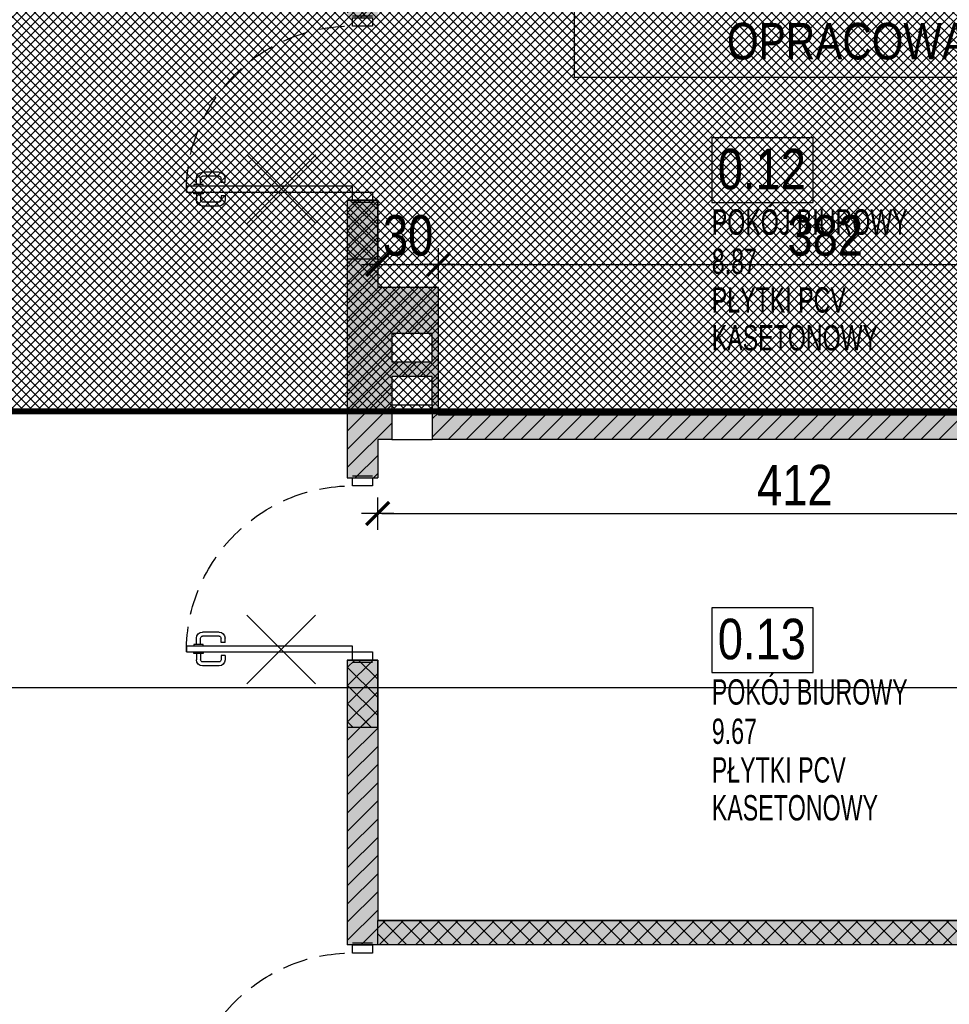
# Model space of a CAD drawing. Header units: millimetres. Extents: x 59331 to 112314, y -16110 to 34390.
# Tile 166 of 198: x 71725 to 72184, y 20102 to 20588. Entities that reach past the tile are written whole.
import ezdxf

# ---------------------------------------------------------------- set-up
doc = ezdxf.new("R2010")
doc.units = ezdxf.units.MM
doc.linetypes.add('( Dashed )', pattern=[0.75, 0.5, -0.25])
doc.linetypes.add('DASHED', pattern=[0.75, 0.5, -0.25])
doc.layers.get('DEFPOINTS').update_dxf_attribs({"lineweight": 9})
for name, color, linetype in [('_HSA_HATCH_WYPEŁNIENIA_PRZEGRÓD', 205, 'Continuous'), ('_HSA_NUMERACJA POMIESZCZEN', 43, 'Continuous'), ('_HSA_STOLARKA_WEWNĘTRZNA', 132, 'Continuous'), ('_HSA_WIDOKOWE_CIENKIE', 8, 'Continuous'), ('_HSA_WYM_100', 141, 'Continuous'), ('_HSA_ZAKRES_OPRACOWANIA', 213, 'Continuous'), ('_HSA_ŚCIANY_DZIAŁOWE', 6, 'Continuous')]:
    doc.layers.add(name, color=color, linetype=linetype)
doc.layers.add('_HSA_NUMERACJA POMIESZCZEN POMOC', color=7, linetype='Continuous', true_color=0x38940a, plot=False)
doc.layers.add('_HSA_UWAGI', color=50, linetype='Continuous', plot=False)
doc.layers.add('_HSA_WYBURZENIA', color=7, linetype='Continuous', true_color=0xdd0303)
doc.layers.add('_HSA_ZAKRES_OPRACOWANIA_HATCH', color=31, linetype='Continuous', transparency=0.5)
doc.styles.add('ARIAL_100', font='Arial.ttf', dxfattribs={"width": 0.8, "height": 20})
doc.styles.add('ARIAL_50', font='Arial Narrow.ttf', dxfattribs={"width": 0.8, "height": 10})
doc.dimstyles.new('WYM_WEWN_100', dxfattribs={"dimtxt": 20, "dimasz": 2, "dimexe": 10, "dimexo": 0, "dimgap": 4, "dimtad": 1, "dimdec": 1, "dimrnd": 0.1, "dimtxsty": 'ARIAL_100', "dimblk": 'Wym-03', "dimcen": 0, "dimdle": 10, "dimse1": 1, "dimse2": 1, "dimclrt": 256, "dimazin": 2, "dimtfac": 1, "dimtdec": 1, "dimtix": 1, "dimtmove": 2, "dimatfit": 0, "dimfxl": 1, "dimtolj": 1, "dimtzin": 0, "dimarcsym": 0})

# ---------------------------------------------------------------- blocks, each defined once
blk = doc.blocks.new('*U31')
for p, q in [((83.275, 78.25), (84.075, 78.25)), ((83.275, 73.75), (83.275, 78.25)), ((87.8, 78.25), (87, 78.25)), ((87.8, 73.75), (87.8, 78.25)), ((77.175, 65.86), (77.175, 74)), ((79.175, 65.86), (79.175, 74)), ((83.275, 77), (80.175, 77)), ((83.275, 75), (80.175, 75)), ((84.075, 73.75), (83.275, 73.75)), ((87, 73.75), (87.8, 73.75)), ((87.8, 77), (90.9, 77)), ((87.8, 75), (90.9, 75)), ((91.9, 65.86), (91.9, 74)), ((93.9, 65.86), (93.9, 74)), ((82.275, 64.86), (80.175, 64.86)), ((82.275, 62.86), (82.275, 64.86)), ((88.8, 62.86), (88.8, 64.86)), ((88.8, 64.86), (90.9, 64.86)), ((82.275, 62.86), (80.175, 62.86)), ((88.8, 62.86), (90.9, 62.86))]:
    blk.add_line(p, q)
for points in [[(87, 0), (84.075, 0), (84.075, 82), (87, 82)], [(1, 0), (1, -10), (5, -10), (5, 0)], [(87, 0), (87, -10), (91, -10), (91, 0)]]:
    blk.add_lwpolyline(points, close=True)
for points in [[(0, 0), (0, -10)], [(92, 0), (92, -10)]]:
    blk.add_lwpolyline(points)
at = {"linetype": 'DASHED', "ltscale": 25}
blk.add_arc((87, 0), 82, 90, 180, dxfattribs=at)
for centre, radius, start, end in [((80.175, 74), 3, 90, 180), ((80.175, 74), 1, 90, 180), ((90.9, 74), 3, 0, 90), ((90.9, 74), 1, 0, 90), ((80.175, 65.86), 3, 180, 270), ((80.175, 65.86), 1, 180, 270), ((90.9, 65.86), 3, 270, 0), ((90.9, 65.86), 1, 270, 0)]:
    blk.add_arc(centre, radius, start, end)
blk = doc.blocks.new('NUMERACJA_POMIESZCZEŃ_200')
blk.add_lwpolyline([(50, 31.85), (0, 31.85), (0, 0), (50, 0)], close=True)
at = {"style": 'ARIAL_100', "width": 0.8}
blk.add_attdef('OPIS_TABELKA', (2.96, 6.47), '', height=20, dxfattribs=at)
at = {"layer": '_HSA_NUMERACJA POMIESZCZEN POMOC', "style": 'ARIAL_50', "width": 0.8}
for tag, p in [('NAZWA', (0, -15.93)), ('POWIERZCHNIA', (0, -35.3)), ('POSADZKA', (0, -54.39)), ('SUFIT', (0, -73.08))]:
    blk.add_attdef(tag, p, '', height=12.5, dxfattribs=at)
blk = doc.blocks.new('A$C6782ac1e')
at = {"linetype": 'Continuous', "ltscale": 400}
for p, q in [((-12.24, 20.65), (12.24, -20.65)), ((20.65, 12.24), (-20.65, -12.24))]:
    blk.add_line(p, q, dxfattribs=at)
blk = doc.blocks.new('Wym-03')
for p, q in [((0, 4), (0, -4)), ((-4, 0), (4, 0))]:
    blk.add_line(p, q)
blk.add_lwpolyline([(-2.83, -2.83, 0.8, 0.8, 0), (2.83, 2.83, 0.05, 0.05, 0)], format="xyseb")
blk = doc.blocks.new('*D802')
at = {"layer": '_HSA_WYM_100', "color": 0, "lineweight": -2, "transparency": 16777216}
blk.add_line((71903.81, 20344.37), (72311.81, 20344.37), dxfattribs=at)
at = {"layer": 'DEFPOINTS', "color": 0, "transparency": 16777216}
for p in [(71901.81, 20380.88), (72313.81, 20380.88), (72313.81, 20344.37)]:
    blk.add_point(p, dxfattribs=at)
at = {"layer": '_HSA_WYM_100', "color": 0, "lineweight": -2, "transparency": 16777216, "xscale": 2, "yscale": 2, "zscale": 2}
for p, rotation in [((71901.81, 20344.37), 179.9999999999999), ((72313.81, 20344.37), 359.9999999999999)]:
    blk.add_blockref('Wym-03', p, dxfattribs=dict(at, rotation=rotation))
at = {"layer": '_HSA_WYM_100', "transparency": 16777216, "insert": (72107.81, 20358.41), "char_height": 20, "attachment_point": 5, "style": 'ARIAL_100'}
blk.add_mtext('\\A1;412', dxfattribs=at)
blk = doc.blocks.new('*D803')
at = {"layer": '_HSA_WYM_100', "color": 0, "lineweight": -2, "transparency": 16777216}
for p, q in [((71899.81, 20467.33), (71897.81, 20467.33)), ((71901.81, 20467.33), (71931.84, 20467.33)), ((71933.84, 20467.33), (71935.84, 20467.33))]:
    blk.add_line(p, q, dxfattribs=at)
at = {"layer": 'DEFPOINTS', "color": 0, "transparency": 16777216}
for p in [(71931.84, 20467.33), (71901.81, 20455.93), (71931.84, 20455.93)]:
    blk.add_point(p, dxfattribs=at)
at = {"layer": '_HSA_WYM_100', "color": 0, "lineweight": -2, "transparency": 16777216, "xscale": 2, "yscale": 2, "zscale": 2}
for p, rotation in [((71901.81, 20467.33), 359.9999999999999), ((71931.84, 20467.33), 179.9999999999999)]:
    blk.add_blockref('Wym-03', p, dxfattribs=dict(at, rotation=rotation))
at = {"layer": '_HSA_WYM_100', "transparency": 16777216, "insert": (71916.83, 20481.55), "char_height": 20, "attachment_point": 5, "style": 'ARIAL_100'}
blk.add_mtext('\\A1;30', dxfattribs=at)
blk = doc.blocks.new('*D804')
at = {"layer": '_HSA_WYM_100', "color": 0, "lineweight": -2, "transparency": 16777216}
blk.add_line((71933.84, 20467.33), (72311.81, 20467.33), dxfattribs=at)
at = {"layer": 'DEFPOINTS', "color": 0, "transparency": 16777216}
for p in [(72313.81, 20467.33), (71931.84, 20455.93), (72313.81, 20422.92)]:
    blk.add_point(p, dxfattribs=at)
at = {"layer": '_HSA_WYM_100', "color": 0, "lineweight": -2, "transparency": 16777216, "xscale": 2, "yscale": 2, "zscale": 2}
for p, rotation in [((71931.84, 20467.33), 179.9999999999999), ((72313.81, 20467.33), 359.9999999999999)]:
    blk.add_blockref('Wym-03', p, dxfattribs=dict(at, rotation=rotation))
at = {"layer": '_HSA_WYM_100', "transparency": 16777216, "insert": (72122.83, 20481.55), "char_height": 20, "attachment_point": 5, "style": 'ARIAL_100'}
blk.add_mtext('\\A1;382', dxfattribs=at)

msp = doc.modelspace()

# ---------------------------------------------------------------- hatches: boundary and pattern name
at = {"layer": '_HSA_HATCH_WYPEŁNIENIA_PRZEGRÓD'}
h = msp.add_hatch(dxfattribs=at)
h.set_pattern_fill('ANSI31', color=256, scale=2, angle=-1e-13, style=0)
h.paths.add_polyline_path([(71908.74, 21379.88), (71908.74, 21394.88), (71706.81, 21394.88), (71706.81, 21468.86), (71691.81, 21468.86), (71691.81, 21249.88), (71706.81, 21249.88), (71706.81, 21379.88), (71886.81, 21379.88), (71886.81, 21337.42), (71908.74, 21337.42), (71928.74, 21337.42), (71928.74, 21323.42), (71908.74, 21323.42), (71886.81, 21323.42), (71886.81, 21297.11), (71934.49, 21297.11), (71934.49, 21379.88), (72263.81, 21379.88), (72263.81, 21394.88), (71928.74, 21394.88), (71928.74, 21379.88), (71928.74, 21365.88), (71908.74, 21365.88)])
h.paths.add_polyline_path([(71908.74, 21358.65), (71928.74, 21358.65), (71928.74, 21344.65), (71908.74, 21344.65)], flags=16)
h.paths.add_polyline_path([(71908.74, 21316.2), (71928.74, 21316.2), (71928.74, 21302.2), (71908.74, 21302.2)], flags=16)
h.paths.add_polyline_path([(72313.81, 21127.88), (71901.81, 21127.88), (71901.81, 21207.11), (71886.81, 21207.11), (71886.81, 21074.05), (71901.81, 21074.05), (71901.81, 21112.88), (72313.81, 21112.88)])
h.paths.add_polyline_path([(71908.74, 20904.5), (71928.74, 20904.5), (71928.74, 20890.5), (71928.74, 20873.38), (72313.81, 20873.38), (72313.81, 20888.38), (71931.84, 20888.38), (71931.84, 20948.43), (71901.81, 20948.43), (71901.81, 20984.05), (71886.81, 20984.05), (71886.81, 20829.05), (71901.81, 20829.05), (71901.81, 20873.38), (71908.74, 20873.38), (71908.74, 20890.5)])
h.paths.add_polyline_path([(71908.74, 20911.72), (71908.74, 20925.72), (71928.74, 20925.72), (71928.74, 20911.72)], flags=16)
h.paths.add_polyline_path([(71901.81, 20657.53), (71901.81, 20739.05), (71886.81, 20739.05), (71886.81, 20589.05), (71901.81, 20589.05), (71901.81, 20612.88), (72313.81, 20612.88), (72313.81, 20627.88), (71901.81, 20627.88)])
h.paths.add_polyline_path([(71908.74, 20412), (71928.74, 20412), (71928.74, 20398), (71928.74, 20380.88), (72313.81, 20380.88), (72313.81, 20392.88), (71931.84, 20392.88), (71931.84, 20455.93), (71901.81, 20455.93), (71901.81, 20499.05), (71886.81, 20499.05), (71886.81, 20362.05), (71901.81, 20362.05), (71901.81, 20380.88), (71908.74, 20380.88), (71908.74, 20398)])
h.paths.add_polyline_path([(71908.74, 20419.22), (71908.74, 20433.22), (71928.74, 20433.22), (71928.74, 20419.22)], flags=16)
h.paths.add_polyline_path([(72313.81, 20143.42), (71901.81, 20143.42), (71901.81, 20193.53), (71901.81, 20272.05), (71886.81, 20272.05), (71886.81, 20131.42), (72313.81, 20131.42)])
h.paths.add_polyline_path([(71901.81, 20041.42), (71886.81, 20041.42), (71886.81, 20039.88), (71833.78, 20039.88), (71833.78, 20024.88), (71886.81, 20024.88), (71886.81, 19969.6), (71896.48, 19969.6), (71916.48, 19969.6), (71916.48, 19955.6), (71896.48, 19955.6), (71886.81, 19955.6), (71886.81, 19928.37), (71896.48, 19928.37), (71916.48, 19928.37), (71916.48, 19914.37), (71896.48, 19914.37), (71886.81, 19914.37), (71886.81, 19911.42), (71713.81, 19911.42), (71713.81, 19896.42), (71789.81, 19896.42), (71789.81, 19851.42), (71801.81, 19851.42), (71801.81, 19896.42), (71907.81, 19896.42), (71907.81, 19851.42), (71919.81, 19851.42), (71919.81, 19896.42), (72008.81, 19896.42), (72008.81, 19781.42), (71894.66, 19781.42), (71894.66, 19766.42), (72008.81, 19766.42), (72008.81, 19759.24), (72023.81, 19759.24), (72023.81, 19829.83), (72059.54, 19829.83), (72059.54, 19896.42), (72313.81, 19896.42), (72313.81, 19911.42), (71926.81, 19911.42), (71926.81, 19935.95), (71916.48, 19935.95), (71896.48, 19935.95), (71896.48, 19949.95), (71916.48, 19949.95), (71926.81, 19949.95), (71926.81, 19975.26), (71901.81, 19975.26)])
h.paths.add_polyline_path([(72030.4, 19892.85), (72050.4, 19892.85), (72050.4, 19878.85), (72030.4, 19878.85)], flags=16)
h.paths.add_polyline_path([(72030.4, 19873.19), (72050.4, 19873.19), (72050.4, 19859.19), (72030.4, 19859.19)], flags=16)
h.paths.add_polyline_path([(72030.4, 19851.62), (72050.4, 19851.62), (72050.4, 19837.62), (72030.4, 19837.62)], flags=16)
h.paths.add_polyline_path([(71763.78, 20039.88), (71706.81, 20039.88), (71706.81, 20024.88), (71763.78, 20024.88)])
h.paths.add_polyline_path([(71804.66, 19781.42), (71713.81, 19781.42), (71713.81, 19766.42), (71804.66, 19766.42)], flags=17)
h.paths.add_polyline_path([(72023.81, 19658.24), (72008.81, 19658.24), (72008.81, 19580.42), (72023.81, 19580.42)])
at = {"layer": '_HSA_HATCH_WYPEŁNIENIA_PRZEGRÓD', "true_color": 0x969696}
h = msp.add_hatch(color=252, dxfattribs=at)
h.paths.add_polyline_path([(71908.74, 21379.88), (71908.74, 21394.88), (71706.81, 21394.88), (71706.81, 21468.86), (71691.81, 21468.86), (71691.81, 21249.88), (71706.81, 21249.88), (71706.81, 21379.88), (71886.81, 21379.88), (71886.81, 21337.42), (71908.74, 21337.42), (71928.74, 21337.42), (71928.74, 21323.42), (71908.74, 21323.42), (71886.81, 21323.42), (71886.81, 21297.11), (71934.49, 21297.11), (71934.49, 21379.88), (72263.81, 21379.88), (72263.81, 21394.88), (71928.74, 21394.88), (71928.74, 21379.88), (71928.74, 21365.88), (71908.74, 21365.88)])
h.paths.add_polyline_path([(71908.74, 21358.65), (71928.74, 21358.65), (71928.74, 21344.65), (71908.74, 21344.65)], flags=16)
h.paths.add_polyline_path([(71908.74, 21316.2), (71928.74, 21316.2), (71928.74, 21302.2), (71908.74, 21302.2)], flags=16)
h.paths.add_polyline_path([(72313.81, 21127.88), (71901.81, 21127.88), (71901.81, 21207.11), (71886.81, 21207.11), (71886.81, 21074.05), (71901.81, 21074.05), (71901.81, 21112.88), (72313.81, 21112.88)])
h.paths.add_polyline_path([(71908.74, 20904.5), (71928.74, 20904.5), (71928.74, 20890.5), (71928.74, 20873.38), (72313.81, 20873.38), (72313.81, 20888.38), (71931.84, 20888.38), (71931.84, 20948.43), (71901.81, 20948.43), (71901.81, 20984.05), (71886.81, 20984.05), (71886.81, 20829.05), (71901.81, 20829.05), (71901.81, 20873.38), (71908.74, 20873.38), (71908.74, 20890.5)])
h.paths.add_polyline_path([(71908.74, 20911.72), (71908.74, 20925.72), (71928.74, 20925.72), (71928.74, 20911.72)], flags=16)
h.paths.add_polyline_path([(71901.81, 20657.53), (71901.81, 20739.05), (71886.81, 20739.05), (71886.81, 20589.05), (71901.81, 20589.05), (71901.81, 20612.88), (72313.81, 20612.88), (72313.81, 20627.88), (71901.81, 20627.88)])
h.paths.add_polyline_path([(71908.74, 20412), (71928.74, 20412), (71928.74, 20398), (71928.74, 20380.88), (72313.81, 20380.88), (72313.81, 20392.88), (71931.84, 20392.88), (71931.84, 20455.93), (71901.81, 20455.93), (71901.81, 20499.05), (71886.81, 20499.05), (71886.81, 20362.05), (71901.81, 20362.05), (71901.81, 20380.88), (71908.74, 20380.88), (71908.74, 20398)])
h.paths.add_polyline_path([(71908.74, 20419.22), (71908.74, 20433.22), (71928.74, 20433.22), (71928.74, 20419.22)], flags=16)
h.paths.add_polyline_path([(72313.81, 20143.42), (71901.81, 20143.42), (71901.81, 20193.53), (71901.81, 20272.05), (71886.81, 20272.05), (71886.81, 20131.42), (72313.81, 20131.42)])
h.paths.add_polyline_path([(71901.81, 20041.42), (71886.81, 20041.42), (71886.81, 20039.88), (71833.78, 20039.88), (71833.78, 20024.88), (71886.81, 20024.88), (71886.81, 19969.6), (71896.48, 19969.6), (71916.48, 19969.6), (71916.48, 19955.6), (71896.48, 19955.6), (71886.81, 19955.6), (71886.81, 19928.37), (71896.48, 19928.37), (71916.48, 19928.37), (71916.48, 19914.37), (71896.48, 19914.37), (71886.81, 19914.37), (71886.81, 19911.42), (71713.81, 19911.42), (71713.81, 19896.42), (71789.81, 19896.42), (71789.81, 19851.42), (71801.81, 19851.42), (71801.81, 19896.42), (71907.81, 19896.42), (71907.81, 19851.42), (71919.81, 19851.42), (71919.81, 19896.42), (72008.81, 19896.42), (72008.81, 19781.42), (71894.66, 19781.42), (71894.66, 19766.42), (72008.81, 19766.42), (72008.81, 19759.24), (72023.81, 19759.24), (72023.81, 19829.83), (72059.54, 19829.83), (72059.54, 19896.42), (72313.81, 19896.42), (72313.81, 19911.42), (71926.81, 19911.42), (71926.81, 19935.95), (71916.48, 19935.95), (71896.48, 19935.95), (71896.48, 19949.95), (71916.48, 19949.95), (71926.81, 19949.95), (71926.81, 19975.26), (71901.81, 19975.26)])
h.paths.add_polyline_path([(72030.4, 19892.85), (72050.4, 19892.85), (72050.4, 19878.85), (72030.4, 19878.85)], flags=16)
h.paths.add_polyline_path([(72030.4, 19873.19), (72050.4, 19873.19), (72050.4, 19859.19), (72030.4, 19859.19)], flags=16)
h.paths.add_polyline_path([(72030.4, 19851.62), (72050.4, 19851.62), (72050.4, 19837.62), (72030.4, 19837.62)], flags=16)
h.paths.add_polyline_path([(71763.78, 20039.88), (71706.81, 20039.88), (71706.81, 20024.88), (71763.78, 20024.88)])
h.paths.add_polyline_path([(71804.66, 19781.42), (71713.81, 19781.42), (71713.81, 19766.42), (71804.66, 19766.42)], flags=17)
h.paths.add_polyline_path([(72023.81, 19658.24), (72008.81, 19658.24), (72008.81, 19580.42), (72023.81, 19580.42)])
at = {"layer": '_HSA_WYBURZENIA'}
h = msp.add_hatch(dxfattribs=at)
h.set_pattern_fill('ANSI37', color=256, scale=2, angle=-180)
h.paths.add_polyline_path([(71886.81, 20470.05), (71901.81, 20470.05), (71901.81, 20499.05), (71886.81, 20499.05)])
h = msp.add_hatch(dxfattribs=at)
h.set_pattern_fill('ANSI37', color=256, scale=2, angle=-180)
h.paths.add_polyline_path([(71886.81, 20238.88), (71901.81, 20238.88), (71901.81, 20272.05), (71886.81, 20272.05)])
h = msp.add_hatch(dxfattribs=at)
h.set_pattern_fill('ANSI37', color=256, scale=2, angle=-180)
h.paths.add_polyline_path([(71901.81, 20143.42), (72313.81, 20143.42), (72313.81, 20131.42), (71901.81, 20131.42)])
at = {"layer": '_HSA_ZAKRES_OPRACOWANIA_HATCH', "linetype": '( Dashed )', "ltscale": 25, "true_color": 0xd4c5c8}
h = msp.add_hatch(dxfattribs=at)
h.set_pattern_fill('ANSI37', color=9)
h.set_pattern_definition([(45, (-16000, 0), (-2.24506403, 2.24506403), []), (135, (-16000, 0), (-2.24506403, -2.24506403), [])])
h.paths.add_polyline_path([(70792.33, 21044.14), (71735.43, 21044.14), (71735.43, 21379.88), (71735.43, 21394.88), (71691.81, 21394.88), (71691.81, 21681.88), (72313.81, 21681.88), (72313.81, 20394.88), (71901.81, 20394.88), (71706.81, 20394.88), (71706.81, 20543.14), (71419.33, 20543.14), (71419.33, 20789.14), (70792.33, 20789.14)])

# ---------------------------------------------------------------- linework, layer by layer
at = {"layer": '_HSA_UWAGI'}
msp.add_line((72456.52, 20258.32), (70593.42, 20258.32), dxfattribs=at)
at = {"layer": '_HSA_WIDOKOWE_CIENKIE', "ltscale": 10}
msp.add_line((71908.74, 20380.88), (71928.74, 20380.88), dxfattribs=at)
at = {"layer": '_HSA_WYBURZENIA'}
for points in [[(71886.81, 20470.05), (71901.81, 20470.05), (71901.81, 20499.05), (71886.81, 20499.05)], [(71886.81, 20238.88), (71901.81, 20238.88), (71901.81, 20272.05), (71886.81, 20272.05)], [(71901.81, 20143.42), (72313.81, 20143.42), (72313.81, 20131.42), (71901.81, 20131.42)]]:
    msp.add_lwpolyline(points, close=True, dxfattribs=at)
at = {"layer": '_HSA_ZAKRES_OPRACOWANIA_HATCH', "color": 9, "linetype": '( Dashed )', "ltscale": 25, "true_color": 0xd4c5c8, "const_width": 3}
msp.add_lwpolyline([(70792.33, 21044.14), (71735.43, 21044.14), (71735.43, 21379.88), (71735.43, 21394.88), (71691.81, 21394.88), (71691.81, 21681.88), (72313.81, 21681.88), (72313.81, 20394.88), (71901.81, 20394.88), (71706.81, 20394.88), (71706.81, 20543.14), (71419.33, 20543.14), (71419.33, 20789.14), (70792.33, 20789.14)], close=True, dxfattribs=at)
at = {"layer": '_HSA_ŚCIANY_DZIAŁOWE'}
for p, q in [((71886.81, 20499.05), (71886.81, 20362.05)), ((71886.81, 20499.05), (71901.81, 20499.05)), ((71901.81, 20499.05), (71901.81, 20455.93)), ((71931.84, 20455.93), (71901.81, 20455.93)), ((71931.84, 20392.88), (71931.84, 20455.93)), ((71908.74, 20398), (71908.74, 20380.88)), ((71928.74, 20398), (71928.74, 20380.88)), ((72313.81, 20392.88), (71931.84, 20392.88)), ((71901.81, 20380.88), (71901.81, 20362.05)), ((71908.74, 20380.88), (71901.81, 20380.88)), ((72313.81, 20380.88), (71928.74, 20380.88)), ((71886.81, 20362.05), (71901.81, 20362.05)), ((71886.81, 20362.05), (71901.81, 20362.05)), ((71886.81, 20272.05), (71886.81, 20131.42)), ((71886.81, 20272.05), (71901.81, 20272.05)), ((71886.81, 20272.05), (71901.81, 20272.05)), ((71901.81, 20272.05), (71901.81, 20143.42)), ((71901.81, 20193.53), (71901.81, 20143.42)), ((72313.81, 20143.42), (71901.81, 20143.42)), ((72313.81, 20131.42), (71886.81, 20131.42))]:
    msp.add_line(p, q, dxfattribs=at)
for points in [[(71908.74, 20419.22), (71928.74, 20419.22), (71928.74, 20433.22), (71908.74, 20433.22)], [(71908.74, 20398), (71928.74, 20398), (71928.74, 20412), (71908.74, 20412)]]:
    msp.add_lwpolyline(points, close=True, dxfattribs=at)

# ---------------------------------------------------------------- block references
at = {"layer": '_HSA_NUMERACJA POMIESZCZEN', "linetype": 'Continuous'}
for p, values in [((72066.8, 20497.97), {'SUFIT': 'KASETONOWY', 'POSADZKA': 'PŁYTKI PCV', 'POWIERZCHNIA': '8.87', 'NAZWA': 'POKÓJ BIUROWY', 'OPIS_TABELKA': '0.12'}), ((72066.8, 20265.97), {'SUFIT': 'KASETONOWY', 'POSADZKA': 'PŁYTKI PCV', 'POWIERZCHNIA': '9.67', 'NAZWA': 'POKÓJ BIUROWY', 'OPIS_TABELKA': '0.13'})]:
    msp.add_blockref('NUMERACJA_POMIESZCZEŃ_200', p, dxfattribs=at).add_auto_attribs(values)
at = {"layer": '_HSA_STOLARKA_WEWNĘTRZNA', "xscale": -1, "rotation": 90}
for p in [(71889.31, 20590.05), (71889.31, 20363.05), (71889.31, 20132.42)]:
    msp.add_blockref('*U31', p, dxfattribs=at)
at = {"layer": '_HSA_WYBURZENIA', "xscale": -1, "rotation": 345.659572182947}
for p in [(71854.31, 20504.51), (71854.11, 20277.31)]:
    msp.add_blockref('A$C6782ac1e', p, dxfattribs=at)

# ---------------------------------------------------------------- texts
at = {"layer": '_HSA_ZAKRES_OPRACOWANIA', "ltscale": 50, "insert": (72008.03, 20676.58), "char_height": 18, "width": 285.6002, "attachment_point": 1, "style": 'ARIAL_100', "bg_fill": 16, "box_fill_scale": 1.5, "bg_fill_color": 256, "bg_fill_transparency": 0}
msp.add_mtext('\\pxqc;PRZEBUDOWA I ARNAŻACJA CZ. BIUROWO-SOCJALNEEJ\\PWG ODRĘBNEGO OPRACOWANIA', dxfattribs=at)

# ---------------------------------------------------------------- dimensions: what is measured, and where the dimension line sits
at = {"layer": '_HSA_WYM_100'}
for p1, p2, distance, picture, middle in [((71901.81, 20455.93), (71931.84, 20455.93), 11.4, '*D803', (71916.83, 20481.55)), ((71901.81, 20380.88), (72313.81, 20380.88), -36.51, '*D802', (72107.81, 20358.41))]:
    dim = msp.add_aligned_dim(p1=p1, p2=p2, distance=distance, dimstyle='WYM_WEWN_100', override={"dimrnd": 0.5}, dxfattribs=at)
    dim.commit()
    dim.dimension.update_dxf_attribs({"geometry": picture, "text_midpoint": middle})
dim = msp.add_linear_dim(base=(72313.81, 20467.33), p1=(71931.84, 20455.93), p2=(72313.81, 20422.92), angle=180, dimstyle='WYM_WEWN_100', override={"dimrnd": 0.5}, dxfattribs=at)
dim.commit()
dim.dimension.update_dxf_attribs({"geometry": '*D804', "text_midpoint": (72122.83, 20481.55)})

doc.saveas('drawing.dxf')
